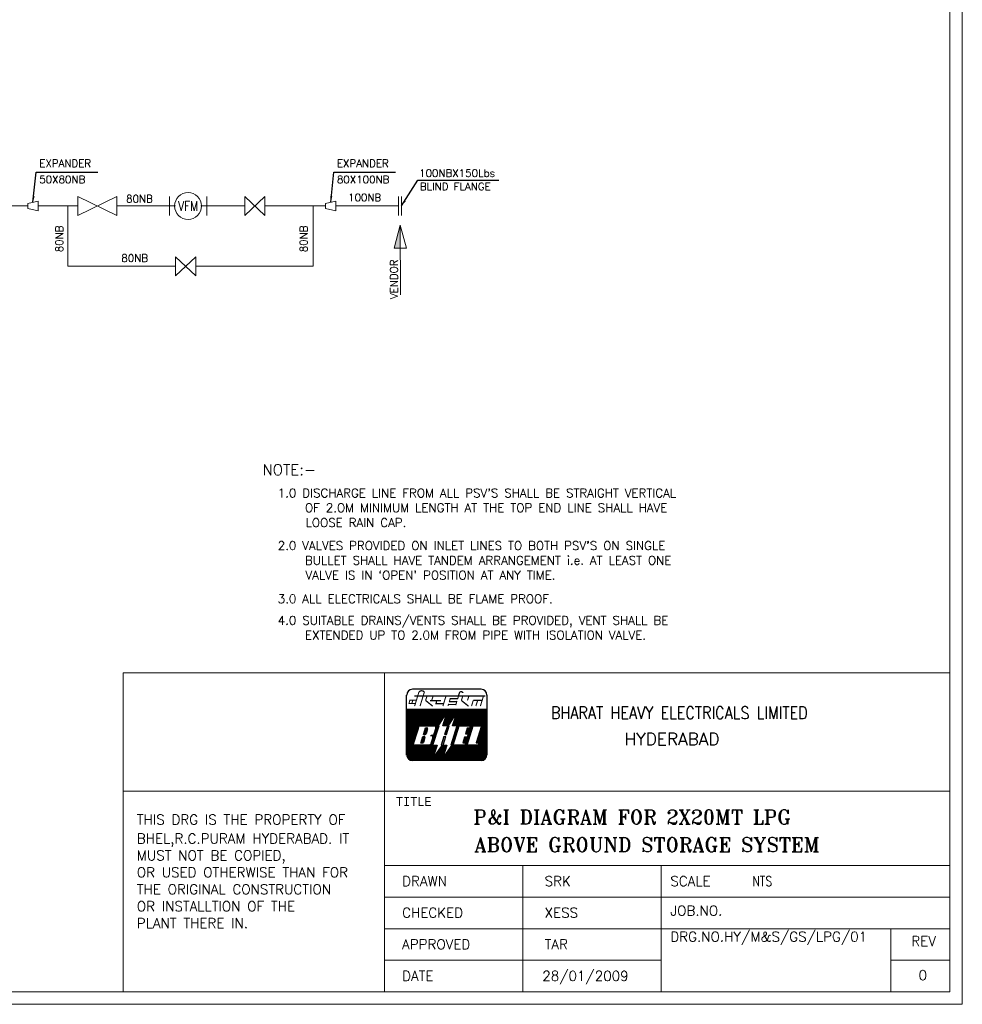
# Model space of a CAD drawing. Extents: x 41394 to 73734, y -4176 to 17654.
# Tile 5 of 7: x 63702 to 73734, y -4176 to 6310. Entities that reach past the tile are written whole.
import ezdxf
from ezdxf.enums import TextEntityAlignment as Align

# ---------------------------------------------------------------- set-up
doc = ezdxf.new("R2010")
doc.units = 0
doc.header["$LTSCALE"] = 5
doc.layers.get('0').update_dxf_attribs({"linetype": 'CONTINUOUS', "lineweight": 20})
for name, color, linetype in [('25', 6, 'CONTINUOUS'), ('35', 1, 'CONTINUOUS'), ('5', 3, 'CONTINUOUS')]:
    doc.layers.add(name, color=color, linetype=linetype)
for name, color, linetype, lineweight in [('bound', 6, 'CONTINUOUS', 20), ('BOUNDARY', 7, 'CONTINUOUS', 20), ('DIM', 1, 'CONTINUOUS', 15), ('PIPE', 5, 'CONTINUOUS', 20), ('TEXT', 2, 'CONTINUOUS', 15), ('VALVE', 3, 'CONTINUOUS', 20)]:
    doc.layers.add(name, color=color, linetype=linetype, lineweight=lineweight)
doc.styles.add('DIM', font='romans.shx')
doc.styles.add('RC', font='ROMANC')
doc.styles.add('ROMANS', font='romans.shx')
doc.styles.add('RS', font='ROMANT', dxfattribs={"width": 0.8, "height": 3})
doc.styles.add('S', font='COUR.TTF')
doc.dimstyles.new('DIM1', dxfattribs={"dimtxt": 2.5, "dimasz": 2.5, "dimexe": 0.5, "dimexo": 0.625, "dimtad": 1, "dimdec": 0, "dimdsep": 46, "dimtxsty": 'ROMANS', "dimcen": 2.5, "dimclrt": 2, "dimadec": 0, "dimazin": 0, "dimtfac": 1, "dimtdec": 4, "dimtmove": 0, "dimatfit": 3, "dimfxl": 0, "dimtolj": 1, "dimtzin": 0, "dimarcsym": 0})

msp = doc.modelspace()

# ---------------------------------------------------------------- hatches: boundary and pattern name
at = {"layer": 'VALVE', "lineweight": 15}
msp.add_hatch(color=256, dxfattribs=at).paths.add_polyline_path([(67707, 3876), (67687, 3876), (67753, 4122), (67753, 3876)])

# ---------------------------------------------------------------- linework, layer by layer
msp.add_line((68083, -1312), (68083, -1312))
at = {"layer": '25'}
for p, q in [((67820, -1062), (67830, -1032)), ((67820, -1092), (67840, -1032)), ((67820, -1125), (67850, -1032)), ((67820, -1158), (67861, -1032)), ((67820, -1191), (67872, -1032)), ((67820, -1225), (67883, -1032)), ((67820, -1258), (67893, -1032)), ((67820, -1291), (67904, -1032)), ((67820, -1324), (67915, -1032)), ((67820, -1357), (67926, -1032)), ((67820, -1390), (67937, -1032)), ((67820, -1424), (67947, -1032)), ((67820, -1457), (67958, -1032)), ((67820, -1490), (67969, -1032)), ((67820, -1523), (67980, -1032)), ((67825, -1542), (67990, -1032)), ((67832, -1554), (68001, -1032)), ((67954, -1210), (68012, -1032)), ((67965, -1210), (68023, -1032)), ((67976, -1210), (68034, -1032)), ((67987, -1210), (68044, -1032)), ((67997, -1210), (68055, -1032)), ((68008, -1210), (68066, -1032)), ((68019, -1210), (68077, -1032)), ((68028, -1579), (68206, -1032)), ((68030, -1210), (68087, -1032)), ((68041, -1210), (68098, -1032)), ((68051, -1210), (68109, -1032)), ((68062, -1210), (68120, -1032)), ((68073, -1210), (68131, -1032)), ((68084, -1210), (68141, -1032)), ((68094, -1210), (68152, -1032)), ((68105, -1210), (68163, -1032)), ((68116, -1210), (68174, -1032)), ((68126, -1213), (68184, -1032)), ((68132, -1226), (68195, -1032)), ((68162, -1202), (68217, -1032)), ((68184, -1165), (68228, -1032)), ((68207, -1129), (68238, -1032)), ((68213, -1210), (68271, -1032)), ((68224, -1210), (68281, -1032)), ((68226, -1303), (68314, -1032)), ((68229, -1093), (68249, -1032)), ((68235, -1210), (68292, -1032)), ((68245, -1210), (68303, -1032)), ((68252, -1056), (68260, -1032)), ((68255, -1579), (68432, -1032)), ((68271, -1196), (68325, -1032)), ((68294, -1158), (68335, -1032)), ((68297, -1415), (68422, -1032)), ((68310, -1210), (68368, -1032)), ((68318, -1120), (68346, -1032)), ((68321, -1210), (68378, -1032)), ((68332, -1210), (68389, -1032)), ((68341, -1082), (68357, -1032)), ((68342, -1210), (68400, -1032)), ((68353, -1210), (68411, -1032)), ((68385, -1210), (68443, -1032)), ((68395, -1579), (68573, -1032)), ((68396, -1210), (68454, -1032)), ((68405, -1579), (68583, -1032)), ((68407, -1210), (68465, -1032)), ((68418, -1210), (68476, -1032)), ((68429, -1210), (68486, -1032)), ((68439, -1210), (68497, -1032)), ((68445, -1391), (68562, -1032)), ((68450, -1210), (68508, -1032)), ((68461, -1210), (68519, -1032)), ((68472, -1210), (68529, -1032)), ((68483, -1210), (68540, -1032)), ((68493, -1210), (68551, -1032)), ((68536, -1210), (68594, -1032)), ((68547, -1210), (68605, -1032)), ((68558, -1210), (68616, -1032)), ((68569, -1210), (68626, -1032)), ((68580, -1210), (68637, -1032)), ((68590, -1210), (68648, -1032)), ((68601, -1210), (68659, -1032)), ((68612, -1210), (68670, -1032)), ((68535, -1579), (68675, -1148)), ((68564, -1391), (68675, -1049)), ((68575, -1391), (68674, -1084)), ((68585, -1391), (68675, -1115)), ((67840, -1563), (67945, -1238)), ((68000, -1301), (68023, -1231)), ((68011, -1301), (68033, -1231)), ((68022, -1300), (68043, -1236)), ((68039, -1579), (68159, -1210)), ((68237, -1302), (68267, -1210)), ((68455, -1296), (68474, -1235)), ((68465, -1296), (68485, -1235)), ((68546, -1579), (68675, -1181)), ((68556, -1579), (68675, -1214)), ((68567, -1579), (68675, -1248)), ((67970, -1393), (67993, -1323)), ((67981, -1393), (68004, -1323)), ((67992, -1392), (68013, -1327)), ((68092, -1315), (68094, -1312)), ((68099, -1328), (68107, -1304)), ((68190, -1415), (68219, -1323)), ((68424, -1391), (68443, -1330)), ((68434, -1391), (68454, -1330)), ((68578, -1579), (68675, -1281)), ((68589, -1579), (68675, -1314)), ((68599, -1579), (68675, -1347)), ((67848, -1569), (67898, -1415)), ((67857, -1574), (67909, -1415)), ((67867, -1578), (67920, -1415)), ((67877, -1579), (67931, -1415)), ((67888, -1579), (67942, -1415)), ((67899, -1579), (67952, -1415)), ((67910, -1579), (67963, -1415)), ((67920, -1579), (67974, -1415)), ((67931, -1579), (67985, -1415)), ((67942, -1579), (67995, -1415)), ((67953, -1579), (68006, -1415)), ((67964, -1579), (68017, -1415)), ((67974, -1579), (68028, -1415)), ((67985, -1579), (68039, -1415)), ((67996, -1579), (68049, -1415)), ((68007, -1579), (68060, -1414)), ((68017, -1579), (68073, -1407)), ((68050, -1579), (68103, -1415)), ((68061, -1579), (68114, -1415)), ((68071, -1579), (68125, -1415)), ((68082, -1579), (68136, -1415)), ((68136, -1579), (68180, -1444)), ((68147, -1579), (68200, -1416)), ((68158, -1579), (68211, -1415)), ((68168, -1579), (68222, -1415)), ((68179, -1579), (68233, -1415)), ((68190, -1579), (68243, -1415)), ((68233, -1579), (68271, -1462)), ((68244, -1579), (68292, -1432)), ((68265, -1579), (68319, -1415)), ((68276, -1579), (68330, -1415)), ((68287, -1579), (68340, -1415)), ((68298, -1579), (68351, -1415)), ((68308, -1579), (68362, -1415)), ((68319, -1579), (68373, -1415)), ((68330, -1579), (68384, -1415)), ((68341, -1579), (68394, -1415)), ((68352, -1579), (68405, -1415)), ((68362, -1579), (68416, -1415)), ((68373, -1579), (68427, -1415)), ((68384, -1579), (68437, -1415)), ((68416, -1579), (68470, -1415)), ((68427, -1579), (68480, -1415)), ((68438, -1579), (68491, -1415)), ((68449, -1579), (68502, -1415)), ((68459, -1579), (68513, -1415)), ((68470, -1579), (68523, -1415)), ((68481, -1579), (68534, -1416)), ((68492, -1579), (68545, -1416)), ((68502, -1579), (68556, -1416)), ((68513, -1579), (68566, -1416)), ((68524, -1579), (68577, -1416)), ((68610, -1579), (68675, -1380)), ((68621, -1579), (68675, -1414)), ((68633, -1576), (68675, -1447)), ((68093, -1579), (68100, -1558)), ((68104, -1579), (68120, -1530)), ((68114, -1579), (68140, -1501)), ((68125, -1579), (68160, -1473)), ((68201, -1579), (68209, -1553)), ((68211, -1579), (68230, -1523)), ((68222, -1579), (68250, -1492)), ((68646, -1570), (68675, -1480)), ((68661, -1557), (68675, -1513))]:
    msp.add_line(p, q, dxfattribs=at)
at = {"layer": '35'}
for p, q in [((68256, -1050), (68157, -1210)), ((68204, -1210), (68256, -1050)), ((68360, -1050), (68263, -1210)), ((68309, -1210), (68360, -1050)), ((67891, -1415), (67954, -1210)), ((67954, -1210), (68115, -1210)), ((67999, -1303), (68021, -1231)), ((68021, -1231), (68035, -1231)), ((68043, -1243), (68027, -1295)), ((68100, -1415), (68166, -1210)), ((68131, -1232), (68110, -1298)), ((68166, -1210), (68157, -1210)), ((68252, -1210), (68204, -1210)), ((68254, -1210), (68224, -1303)), ((68244, -1303), (68274, -1210)), ((68274, -1210), (68261, -1210)), ((68356, -1210), (68291, -1415)), ((68356, -1210), (68309, -1210)), ((68314, -1415), (68380, -1210)), ((68380, -1210), (68497, -1210)), ((68464, -1235), (68446, -1296)), ((68463, -1415), (68528, -1210)), ((68490, -1235), (68464, -1235)), ((68497, -1210), (68490, -1235)), ((68528, -1210), (68616, -1210)), ((68616, -1210), (68560, -1391)), ((67970, -1393), (67992, -1324)), ((67992, -1323), (68006, -1323)), ((68014, -1334), (67998, -1387)), ((67999, -1301), (68019, -1301)), ((68075, -1312), (68091, -1312)), ((68098, -1334), (68077, -1400)), ((68217, -1323), (68188, -1415)), ((68208, -1415), (68238, -1323)), ((68217, -1323), (68237, -1323)), ((68225, -1303), (68245, -1301)), ((68437, -1330), (68419, -1391)), ((68464, -1330), (68437, -1330)), ((68446, -1296), (68475, -1296)), ((68475, -1296), (68464, -1330)), ((68058, -1415), (67891, -1415)), ((67990, -1393), (67970, -1393)), ((68144, -1415), (68096, -1563)), ((68096, -1563), (68201, -1415)), ((68098, -1415), (68144, -1415)), ((68188, -1415), (68199, -1415)), ((68248, -1415), (68203, -1563)), ((68203, -1563), (68303, -1415)), ((68208, -1415), (68248, -1415)), ((68291, -1415), (68301, -1415)), ((68441, -1415), (68314, -1415)), ((68419, -1391), (68448, -1391)), ((68448, -1391), (68441, -1415)), ((68580, -1416), (68463, -1415)), ((68560, -1391), (68587, -1391)), ((68587, -1391), (68580, -1416))]:
    msp.add_line(p, q, dxfattribs=at)
for centre, radius, start, end in [((68035, -1240), 8.54, 342.3599, 90), ((68115, -1227), 17.1, 342.1774, 90), ((68006, -1332), 8.54, 342.3599, 90), ((68019, -1293), 8.54, 270, 342.3599), ((68082, -1329), 17.1, 342.1774, 90), ((68091, -1292), 20.5, 270, 342.1774), ((67990, -1384), 8.54, 270, 342.3599), ((68058, -1394), 20.5, 270, 342.1774)]:
    msp.add_arc(centre, radius, start, end, dxfattribs=at)
at = {"layer": '5'}
for p, q in [((68613, -820), (67882, -820)), ((67820, -1518), (67820, -882)), ((68675, -882), (68675, -1518)), ((67820, -1032), (68675, -1032)), ((68613, -1579), (67882, -1579))]:
    msp.add_line(p, q, dxfattribs=at)
at = {"layer": '5', "const_width": 13.7}
for points in [[(68009, -850, 0.449366), (67951, -850, 2.225356)], [(68372, -893), (68381, -861, -0.768888), (68419, -861, 0.073699)]]:
    msp.add_lwpolyline(points, format="xyb", dxfattribs=at)
at = {"layer": '5'}
for points, const_width in [([(67924, -937), (67854, -937), (67846, -973), (67910, -973)], 10.9), ([(67887, -937), (67876, -969)], 10.9), ([(67901, -893), (68659, -893)], 13.7), ([(67951, -850), (67905, -1000)], 10.9), ([(68009, -850), (67963, -1000)], 10.9), ([(68022, -940), (68098, -1001)], 13.7), ([(68037, -893), (68022, -940)], 10.9), ([(68069, -941), (68185, -941)], 13.7), ([(68102, -893), (68087, -940)], 10.9), ([(68140, -941), (68133, -975), (68211, -975)], 13.7), ([(68239, -893), (68206, -1000)], 10.9), ([(68286, -914), (68273, -959)], 10.9), ([(68286, -921), (68361, -921)], 13.7), ([(68356, -945), (68343, -990)], 10.9), ([(68372, -893), (68362, -928)], 10.9), ([(68403, -940), (68479, -1001)], 13.7), ([(68418, -893), (68403, -940)], 10.9), ([(68483, -893), (68468, -940)], 10.9), ([(68529, -940), (68511, -1000)], 10.9), ([(68529, -940), (68622, -939)], 13.7), ([(68576, -939), (68557, -1000)], 10.9), ([(68638, -893), (68605, -1000)], 10.9), ([(68267, -976), (68260, -1000)], 10.9), ([(68266, -983), (68347, -983)], 13.7), ([(68276, -953), (68353, -953)], 13.7)]:
    msp.add_lwpolyline(points, dxfattribs=dict(at, const_width=const_width))
for centre, start, end in [((67882, -882), 90, 180), ((68613, -882), 0, 90), ((67882, -1518), 180, 270), ((68613, -1518), 270, 0)]:
    msp.add_arc(centre, 61.5, start, end, dxfattribs=at)
at = {"layer": 'bound', "lineweight": 15}
for p, q in [((73602, -2698), (67586, -2698)), ((69057, -2698), (69057, -4044)), ((70529, -2698), (70529, -4044)), ((73602, -3035), (67586, -3035)), ((73602, -3371), (67586, -3371)), ((72972, -3371), (72972, -4044)), ((70529, -3707), (67586, -3707)), ((73602, -3707), (72972, -3707))]:
    msp.add_line(p, q, dxfattribs=at)
at = {"layer": 'BOUNDARY', "lineweight": 15}
for p, q in [((73602, -4044), (73602, 17522)), ((73602, -646), (64802, -646)), ((64802, -646), (64802, -4044)), ((67586, -646), (67586, -4044)), ((67586, -1907), (64802, -1907)), ((73602, -1907), (67586, -1907))]:
    msp.add_line(p, q, dxfattribs=at)
msp.add_lwpolyline([(41526, 17522), (41526, -4044), (73602, -4044)], dxfattribs=at)
at = {"layer": 'DIM', "lineweight": 15}
msp.add_lwpolyline([(41394, -4176), (73734, -4176), (73734, 17654), (41394, 17654)], close=True, dxfattribs=at)
at = {"layer": 'PIPE', "lineweight": 15}
for p, q in [((63559, 4326), (63787, 4326)), ((63899, 4326), (64319, 4326)), ((64213, 4326), (64213, 3684)), ((64736, 4326), (65361, 4326)), ((65629, 4326), (66097, 4326)), ((65644, 4326), (65920, 4326)), ((66311, 4326), (66955, 4326)), ((66826, 4326), (66826, 3684)), ((67068, 4326), (67732, 4326)), ((64213, 3684), (65361, 3684)), ((65575, 3684), (66826, 3684))]:
    msp.add_line(p, q, dxfattribs=at)
at = {"layer": 'VALVE', "lineweight": 15}
for p, q in [((64736, 4428), (64319, 4223)), ((64319, 4428), (64736, 4223)), ((64319, 4428), (64319, 4223)), ((64736, 4223), (64736, 4428)), ((65295, 4428), (65295, 4223)), ((65693, 4428), (65693, 4223)), ((66097, 4428), (66311, 4223)), ((66311, 4428), (66097, 4223)), ((66097, 4428), (66097, 4223)), ((66311, 4223), (66311, 4428)), ((67732, 4223), (67732, 4428)), ((67766, 4223), (67766, 4428)), ((63787, 4352), (63899, 4378)), ((63787, 4352), (63787, 4299)), ((63787, 4299), (63899, 4273)), ((63899, 4378), (63899, 4273)), ((66955, 4352), (67068, 4378)), ((66955, 4299), (66955, 4352)), ((66955, 4299), (67068, 4273)), ((67068, 4273), (67068, 4378)), ((67753, 4122), (67687, 3876)), ((67753, 4122), (67754, 3381)), ((67753, 4122), (67818, 3876)), ((65361, 3786), (65361, 3581)), ((65575, 3786), (65361, 3581)), ((65361, 3786), (65575, 3581)), ((65575, 3581), (65575, 3786)), ((67687, 3876), (67798, 3876)), ((67818, 3876), (67707, 3876))]:
    msp.add_line(p, q, dxfattribs=at)
msp.add_circle((65494, 4326), 143, dxfattribs=at)

# ---------------------------------------------------------------- texts
at = {"layer": '5', "style": 'RC', "width": 0.85}
msp.add_text('BHARAT HEAVY ELECTRICALS LIMITED', height=131.84, dxfattribs=at).set_placement((70722, -1137), align=Align.CENTER)
at = {"layer": '5', "style": 'RC'}
msp.add_text('HYDERABAD', height=131.8, dxfattribs=at).set_placement((70644, -1417), align=Align.CENTER)
at = {"layer": 'TEXT', "lineweight": 15}
for s, height, style, p in [('EXPANDER', 80, 'DIM', (63910, 4740)), ('EXPANDER', 80, 'DIM', (67078, 4740)), ('100NBX150Lbs', 79.99, 'DIM', (67953, 4636)), ('50X80NB', 80, 'DIM', (63910, 4568)), ('80X100NB', 80, 'DIM', (67078, 4568)), ('BLIND FLANGE', 79.99, 'DIM', (67961, 4493)), ('80NB', 80, 'DIM', (64834, 4363)), ('100NB', 80, 'DIM', (67197, 4376)), ('80NB', 80, 'DIM', (64784, 3731)), ('NOTE:-', 115.5, 'DIM', (66286, 1459)), ("1.0 DISCHARGE LINE FROM ALL PSV'S SHALL BE STRAIGHT VERTICAL", 92.39, 'DIM', (66448, 1223)), ('OF 2.OM MINIMUM LENGTH AT THE TOP END LINE SHALL HAVE ', 92.39, 'DIM', (66738, 1066)), ('LOOSE RAIN CAP.', 92.39, 'DIM', (66744, 908)), ("2.0 VALVES PROVIDED ON INLET LINES TO BOTH PSV'S ON SINGLE", 92.39, 'DIM', (66448, 663)), ('BULLET SHALL HAVE TANDEM ARRANGEMENT i.e. AT LEAST ONE', 92.39, 'DIM', (66738, 506)), ("VALVE IS IN `OPEN' POSITION AT ANY TIME.", 92.39, 'DIM', (66744, 348)), ('3.0 ALL ELECTRICALS SHALL BE FLAME PROOF.', 92.39, 'DIM', (66448, 96)), ('4.0 SUITABLE DRAINS/VENTS SHALL BE PROVIDED, VENT SHALL BE', 92.39, 'DIM', (66448, -133)), ('EXTENDED UP TO 2.0M FROM PIPE WITH ISOLATION VALVE.', 92.39, 'DIM', (66738, -290)), ('THIS DRG IS THE PROPERTY OF', 105.1, 'DIM', (64948, -2261)), ('P&I DIAGRAM FOR 2X20MT LPG', 151.2, 'RS', (68530, -2257)), ('BHEL,R.C.PURAM HYDERABAD. IT ', 105.1, 'DIM', (64948, -2463)), ('ABOVE GROUND STORAGE SYSTEM', 151.2, 'RS', (68541, -2551)), ('MUST NOT BE COPIED,  ', 105.1, 'DIM', (64948, -2643)), ('OR USED OTHERWISE THAN FOR', 105.1, 'DIM', (64948, -2823)), ('DRAWN', 105.1, 'DIM', (67772, -2917)), ('SRK', 105.1, 'DIM', (69289, -2917)), ('SCALE     ', 105.1, 'DIM', (70627, -2917)), ('THE ORIGINAL CONSTRUCTION', 105.1, 'DIM', (64948, -3004)), ('OR INSTALLTION OF THE', 105.1, 'DIM', (64948, -3184)), ('JOB.NO.    ', 105.1, 'DIM', (70627, -3231)), ('CHECKED', 105.1, 'DIM', (67772, -3253)), ('XESS', 105.1, 'DIM', (69289, -3253)), ('PLANT THERE IN.', 105.1, 'DIM', (64948, -3364)), ('DRG.NO.HY/M&S/GS/LPG/01', 105.1, 'DIM', (70627, -3508)), ('REV', 105.1, 'DIM', (73192, -3555)), ('APPROVED', 105.1, 'DIM', (67772, -3589)), ('TAR', 105.1, 'DIM', (69289, -3589)), ('DATE', 105.1, 'DIM', (67772, -3926)), ('28/01/2009', 105.1, 'DIM', (69264, -3926)), ('0', 105, 'DIM', (73269, -3918))]:
    msp.add_text(s, height=height, dxfattribs=dict(at, style=style)).set_placement(p)
at = {"layer": 'TEXT', "lineweight": 15, "style": 'DIM', "width": 0.8}
msp.add_text('VFM', height=104, dxfattribs=at).set_placement((65494, 4326), align=Align.MIDDLE)
at = {"layer": 'TEXT', "lineweight": 15, "style": 'DIM'}
for s, p in [('80NB', (64163, 3833)), ('80NB', (66764, 3833)), ('VENDOR', (67725, 3334))]:
    msp.add_text(s, height=80, rotation=90, dxfattribs=at).set_placement(p)
at = {"layer": 'TEXT', "lineweight": 15, "width": 0.8}
for s, height, style, p in [('TITLE', 94.6, 'S', (67706, -2063)), ('NTS', 105.1, 'DIM', (71501, -2917))]:
    msp.add_text(s, height=height, dxfattribs=dict(at, style=style)).set_placement(p)

# ---------------------------------------------------------------- leaders
at = {"layer": 'DIM', "lineweight": 15}
for points in [[(63843, 4365), (63877, 4685), (64532, 4685)], [(67012, 4365), (67046, 4685), (67700, 4685)], [(67766, 4326), (67939, 4600), (68801, 4600)]]:
    msp.add_leader(points, dimstyle='DIM1', override={"dimscale": 33.33, "dimasz": 2, "dimgap": 0.625, "dimtad": 0, "dimtdec": 0}, dxfattribs=at)

doc.saveas('drawing.dxf')
